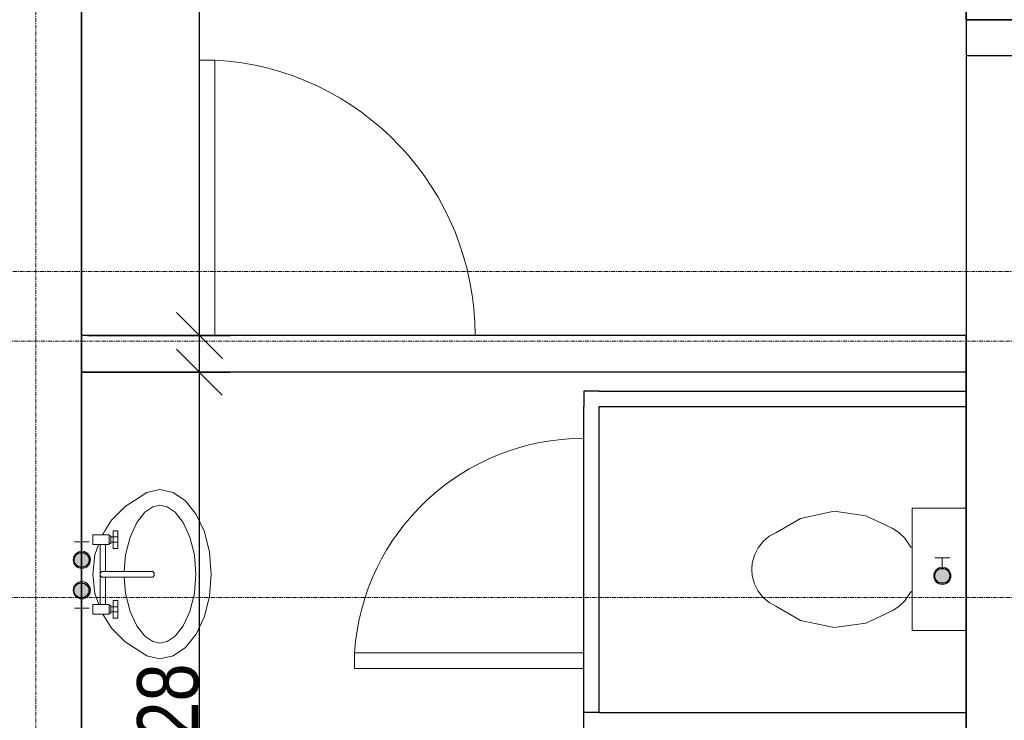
# Model space of a CAD drawing. Header units: millimetres. Extents: x -57350 to 14871, y -25411 to 16830.
# Tile 12 of 66: x -29886 to -26666, y -9776 to -7486. Entities that reach past the tile are written whole.
import ezdxf
from ezdxf.lldxf.tags import DXFTag

# ---------------------------------------------------------------- set-up
doc = ezdxf.new("R2010")
doc.units = ezdxf.units.MM
doc.linetypes.add('Linia siatki', pattern=[22.225, 12.7, -3.175, 3.175, -3.175])
for name, color, linetype, lineweight in [('A-ANNO-DIMS', 7, 'Continuous', 5), ('A-DOOR', 7, 'Continuous', 5), ('A-WALL', 7, 'Continuous', 5), ('IS_Odbiorniki', 7, 'SOLID', 18), ('S-GRID', 7, 'Continuous', 5)]:
    doc.layers.add(name, color=color, linetype=linetype, lineweight=lineweight)
doc.layers.add('Default', color=7, linetype='Continuous')
doc.layers.add('IS_Ciepła_woda', color=1, linetype='DASHDOT', lineweight=30, true_color=0xff0000)
doc.styles.add('Arial_2', font='arial.ttf', dxfattribs={"width": 0.8, "height": 200})
tags = doc.linetypes.add('DASHDOT', pattern=[20, 10, -5, 0, -5]).pattern_tags.tags
tags[10:11] = [DXFTag(74, 4), DXFTag(75, 0), DXFTag(340, '0'), DXFTag(46, 0.0), DXFTag(50, 0.0), DXFTag(44, 0.0), DXFTag(45, 0.0)]
tags[8:9] = [DXFTag(74, 4), DXFTag(75, 0), DXFTag(340, '0'), DXFTag(46, 0.0), DXFTag(50, 0.0), DXFTag(44, 0.0), DXFTag(45, 0.0)]
tags[6:7] = [DXFTag(74, 4), DXFTag(75, 0), DXFTag(340, '0'), DXFTag(46, 0.0), DXFTag(50, 0.0), DXFTag(44, 0.0), DXFTag(45, 0.0)]
tags[4:5] = [DXFTag(74, 4), DXFTag(75, 0), DXFTag(340, '0'), DXFTag(46, 0.0), DXFTag(50, 0.0), DXFTag(44, 0.0), DXFTag(45, 0.0)]
tags = doc.linetypes.add('SOLID', pattern=[10, 10, 0]).pattern_tags.tags
tags[6:7] = [DXFTag(74, 4), DXFTag(75, 0), DXFTag(340, '0'), DXFTag(46, 0.0), DXFTag(50, 0.0), DXFTag(44, 0.0), DXFTag(45, 0.0)]
tags[4:5] = [DXFTag(74, 4), DXFTag(75, 0), DXFTag(340, '0'), DXFTag(46, 0.0), DXFTag(50, 0.0), DXFTag(44, 0.0), DXFTag(45, 0.0)]
doc.dimstyles.new('REVIT_standard', dxfattribs={"dimscale": 304.8, "dimtxt": 204.05188, "dimasz": 0.492126, "dimexe": 0.328084, "dimexo": 0.0625, "dimgap": 0, "dimtad": 1, "dimdec": 0, "dimlfac": 0.1, "dimzin": 0, "dimdsep": 46, "dimtxsty": 'Arial_2', "dimblk1": 'OBLIQUE', "dimblk2": 'OBLIQUE', "dimsah": 1, "dimcen": 0.09, "dimazin": 0, "dimtfac": 1, "dimtdec": 4, "dimtix": 1, "dimtmove": 0, "dimatfit": 3, "dimfxl": 0.328084, "dimfxlon": 1, "dimtvp": 1, "dimtolj": 1, "dimtzin": 0, "dimarcsym": 2})

# ---------------------------------------------------------------- blocks, each defined once
blk = doc.blocks.new('A$C4DF32C06')
at = {"layer": 'IS_Odbiorniki', "ltscale": 10}
h = blk.add_hatch(color=256, dxfattribs=at)
h.dxf.hatch_style = 1
edge = h.paths.add_edge_path()
edge.add_arc((28.2, 28.2), 28.2, 0, 360)
for points in [[(56.5, 28.2), (86.6, 28.2), (86.6, 52.7)], [(56.5, 28.2), (86.6, 28.2), (86.6, 3.8)]]:
    blk.add_lwpolyline(points, dxfattribs=at)
blk.add_circle((28.2, 28.2), 28.2, dxfattribs=at)
blk = doc.blocks.new('_Oblique')
at = {"color": 0, "linetype": 'ByBlock', "lineweight": -2}
blk.add_line((-0.5, -0.5), (0.5, 0.5), dxfattribs=at)
blk = doc.blocks.new('*D412')
at = {"layer": 'A-ANNO-DIMS', "color": 0, "lineweight": -2, "transparency": 16777216}
for p, q in [((-29664.4, -8638.4), (-29198.4, -8638.4)), ((-29298.4, -10914.2), (-29298.4, -8638.4)), ((-29664.4, -10914.2), (-29198.4, -10914.2))]:
    blk.add_line(p, q, dxfattribs=at)
at = {"layer": 'Defpoints', "color": 0, "transparency": 16777216}
for p in [(-29683.4, -8638.4), (-29298.4, -8638.4), (-29683.4, -10914.2)]:
    blk.add_point(p, dxfattribs=at)
at = {"layer": 'A-ANNO-DIMS', "color": 0, "lineweight": -2, "transparency": 16777216, "xscale": 150, "yscale": 150, "zscale": 150}
for p, rotation in [((-29298.4, -8638.4), 90), ((-29298.4, -10914.2), 270)]:
    blk.add_blockref('_Oblique', p, dxfattribs=dict(at, rotation=rotation))
at = {"layer": 'A-ANNO-DIMS', "color": 0, "transparency": 16777216, "insert": (-29400.5, -9776.3), "char_height": 200, "attachment_point": 5, "rotation": 90, "style": 'Arial_2'}
blk.add_mtext('\\A1;228', dxfattribs=at)
blk = doc.blocks.new('*D413')
at = {"layer": 'A-ANNO-DIMS', "color": 0, "lineweight": -2, "transparency": 16777216}
for p, q in [((-29664.4, -3784.4), (-29198.2, -3784.4)), ((-29298.2, -8518.4), (-29298.2, -3784.4)), ((-29664.4, -8518.4), (-29198.2, -8518.4))]:
    blk.add_line(p, q, dxfattribs=at)
at = {"layer": 'Defpoints', "color": 0, "transparency": 16777216}
for p in [(-29683.4, -3784.4), (-29298.2, -3784.4), (-29683.4, -8518.4)]:
    blk.add_point(p, dxfattribs=at)
at = {"layer": 'A-ANNO-DIMS', "color": 0, "lineweight": -2, "transparency": 16777216, "xscale": 150, "yscale": 150, "zscale": 150}
for p, rotation in [((-29298.2, -3784.4), 90), ((-29298.2, -8518.4), 270)]:
    blk.add_blockref('_Oblique', p, dxfattribs=dict(at, rotation=rotation))
at = {"layer": 'A-ANNO-DIMS', "color": 0, "transparency": 16777216, "insert": (-29400.4, -6151.4), "char_height": 200, "attachment_point": 5, "rotation": 90, "style": 'Arial_2'}
blk.add_mtext('\\A1;473', dxfattribs=at)
blk = doc.blocks.new('M_Jednoskrzydłowe płytowe - 90-1438569-RZUT PIĘTRA I')
at = {"layer": 'A-DOOR', "lineweight": 18}
for p, q in [((399, 50), (399, 950.2)), ((450, 950.2), (399, 950.2)), ((450, 50), (450, 950.2)), ((450, 50), (399, 50))]:
    blk.add_line(p, q, dxfattribs=at)
at = {"layer": 'A-DOOR'}
blk.add_arc((450, 50), 901.7, 93.2424, 180, dxfattribs=at)
blk = doc.blocks.new('M_Jednoskrzydłowe płytowe - 75-1438897-PARTER')
at = {"layer": 'A-DOOR'}
for p, q in [((324, -150), (324, -900)), ((375, -150), (324, -150)), ((375, -150), (375, -900)), ((375, -900), (324, -900))]:
    blk.add_line(p, q, dxfattribs=at)
blk.add_arc((375, -150), 751.7, 180, 266.1097, dxfattribs=at)

msp = doc.modelspace()

# ---------------------------------------------------------------- hatches: boundary and pattern name
at = {"true_color": 0xed1f24}
h = msp.add_hatch(color=240, dxfattribs=at)
h.dxf.hatch_style = 1
edge = h.paths.add_edge_path()
edge.add_arc((-29683.41602, -9251.42785), 24.46739, 0, 360)
h = msp.add_hatch(color=240, dxfattribs=at)
h.dxf.hatch_style = 1
edge = h.paths.add_edge_path()
edge.add_arc((-26869.08313, -9303.55201), 24.46739, 0, 360)
h = msp.add_hatch(color=240, dxfattribs=at)
h.dxf.hatch_style = 1
edge = h.paths.add_edge_path()
edge.add_arc((-29683.98669, -9351.08522), 24.46739, 0, 360)

# ---------------------------------------------------------------- linework, layer by layer
for p, q in [((-26791.41602, -7486.40745), (-26791.41602, -10914.40745)), ((-26541.41602, -7604.3985), (-26791.41602, -7604.3985)), ((-26791.41602, -8518.40745), (-29683.41602, -8518.40745)), ((-29298.41602, -8638.40745), (-29298.41602, -8518.40745)), ((-26791.41602, -10914.40745), (-26791.41602, -8518.40745)), ((-26791.41602, -8638.40745), (-29683.41602, -8638.40745)), ((-29683.41602, -8638.40745), (-29298.41602, -8638.40745)), ((-27991.41602, -8700.57451), (-28041.41602, -8700.57451)), ((-28041.41602, -8700.57451), (-28041.41602, -8750.57451)), ((-27991.41602, -8700.57451), (-26791.41602, -8700.57451)), ((-28041.41602, -9800.57451), (-28041.41602, -8750.57451)), ((-27991.41602, -9750.57451), (-27991.41602, -8750.57451)), ((-27991.41602, -8750.57451), (-26791.41602, -8750.57451)), ((-27991.41602, -9750.57451), (-28041.41602, -9750.57451)), ((-27991.41602, -9750.57451), (-26791.41602, -9750.57451))]:
    msp.add_line(p, q)
at = {"color": 240, "true_color": 0xed1f24}
for centre in [(-29683.41602, -9251.42785), (-26869.08313, -9303.55201), (-29683.98669, -9351.08522)]:
    msp.add_circle(centre, 24.46739, dxfattribs=at)
at = {"layer": 'A-WALL', "lineweight": 35}
for p, q in [((-29683.41602, -7859.40745), (-29683.41602, -6512.56532)), ((-26791.41602, -7094.50393), (-26791.41602, -7486.40745)), ((-26791.41602, -7486.40745), (-23891.41602, -7486.40745)), ((-29683.41602, -10914.40745), (-29683.41602, -7859.40745))]:
    msp.add_line(p, q, dxfattribs=at)
at = {"layer": 'Default', "color": 7, "lineweight": 15, "ltscale": 35, "transparency": 33554687}
for p, q in [((-29495.18593, -9048.00022), (-29470.63147, -9031.23041)), ((-29470.63147, -9031.23041), (-29427.24871, -9021.81286)), ((-29427.24871, -9021.81286), (-29383.86594, -9031.23041)), ((-29383.86594, -9031.23041), (-29343.45222, -9058.8387)), ((-29540.7035, -9076.7005), (-29585.4733, -9121.59408)), ((-29495.18593, -9048.00022), (-29540.7035, -9076.7005)), ((-29476.55262, -9095.82724), (-29450.48735, -9078.0231)), ((-29450.48735, -9078.0231), (-29427.24871, -9072.97689)), ((-29427.24871, -9072.97689), (-29404.01006, -9078.0231)), ((-29404.01006, -9078.0231), (-29377.94479, -9095.82724)), ((-29343.45222, -9058.8387), (-29308.72735, -9102.76238)), ((-29502.90276, -9129.16678), (-29476.55262, -9095.82724)), ((-29377.94479, -9095.82724), (-29351.59465, -9129.16678)), ((-29308.72735, -9102.76238), (-29282.09235, -9160.00017)), ((-27333.04866, -9115.70301), (-27222.45778, -9092.70345)), ((-27222.45778, -9092.70345), (-27118.92413, -9107.70302)), ((-27075.02589, -9127.70131), (-27118.92413, -9107.70302)), ((-26791.41602, -9082.7026), (-26967.42103, -9082.7026)), ((-26967.42103, -9082.7026), (-26967.42103, -9209.70042)), ((-29585.4733, -9121.59408), (-29607.34188, -9156.46647)), ((-29525.07486, -9176.79032), (-29502.90276, -9129.16678)), ((-29351.59465, -9129.16678), (-29329.44121, -9176.79032)), ((-27413.78792, -9162.70257), (-27333.04866, -9115.70301)), ((-27031.14461, -9148.70342), (-27075.02589, -9127.70131)), ((-29592.92391, -9169.48214), (-29647.15195, -9169.48214)), ((-29647.15195, -9169.48214), (-29647.15195, -9200.88527)), ((-29612.08965, -9164.04255), (-29615.50296, -9169.48214)), ((-29607.34188, -9156.46647), (-29612.08965, -9164.04255)), ((-29592.92391, -9173.25832), (-29592.92391, -9169.48214)), ((-29587.76749, -9173.25832), (-29592.92391, -9173.25832)), ((-29592.92391, -9197.66356), (-29592.92391, -9173.25832)), ((-29587.76749, -9173.25832), (-29587.76749, -9197.66356)), ((-29564.83067, -9156.46647), (-29579.7658, -9156.46647)), ((-29579.7658, -9156.46647), (-29579.7658, -9176.65128)), ((-29564.83067, -9176.65128), (-29564.83067, -9156.46647)), ((-29282.09235, -9160.00017), (-29265.36154, -9226.6555)), ((-27435.76332, -9174.46687), (-27455.18001, -9191.08746)), ((-27413.78792, -9162.70257), (-27435.76332, -9174.46687)), ((-27009.96785, -9162.70257), (-27031.14461, -9148.70342)), ((-26991.51258, -9180.70341), (-27009.96785, -9162.70257)), ((-29592.92391, -9200.88527), (-29647.15195, -9200.88527)), ((-29628.09134, -9200.88527), (-29640.07607, -9235.17775)), ((-29622.40249, -9299.01154), (-29622.40249, -9200.88527)), ((-29605.63607, -9289.86191), (-29605.63607, -9200.88527)), ((-29592.92391, -9197.66356), (-29587.76749, -9197.66356)), ((-29592.92391, -9200.88527), (-29592.92391, -9197.66356)), ((-29587.76749, -9176.65128), (-29579.7658, -9176.65128)), ((-29587.76749, -9193.71613), (-29579.7658, -9193.71613)), ((-29564.83067, -9176.65128), (-29579.7658, -9176.65128)), ((-29579.7658, -9176.65128), (-29579.7658, -9193.67544)), ((-29579.7658, -9193.67544), (-29564.83067, -9193.67544)), ((-29579.7658, -9193.67544), (-29579.7658, -9193.71613)), ((-29579.7658, -9193.71613), (-29579.7658, -9214.25025)), ((-29564.83067, -9193.67544), (-29564.83067, -9176.65128)), ((-29564.83067, -9214.25025), (-29564.83067, -9193.67544)), ((-29539.63695, -9234.79453), (-29525.07486, -9176.79032)), ((-29329.44121, -9176.79032), (-29314.86215, -9234.79453)), ((-27455.18001, -9191.08746), (-27471.19866, -9211.85897)), ((-26972.48758, -9209.70042), (-26991.51258, -9180.70341)), ((-29640.07607, -9235.17775), (-29647.15195, -9298.18747)), ((-29579.7658, -9214.25025), (-29564.83067, -9214.25025)), ((-29544.0456, -9289.86191), (-29539.63695, -9234.79453)), ((-29314.86215, -9234.79453), (-29309.81256, -9298.18747)), ((-29265.36154, -9226.6555), (-29259.63709, -9298.18747)), ((-27483.16474, -9235.90813), (-27490.54413, -9262.22944)), ((-27471.19866, -9211.85897), (-27483.16474, -9235.90813)), ((-26967.42103, -9209.70042), (-26972.48758, -9209.70042)), ((-26967.42103, -9209.70042), (-26967.42103, -9355.7029)), ((-27490.54413, -9262.22944), (-27492.39237, -9282.70251)), ((-29647.15195, -9298.18747), (-29640.07607, -9361.20058)), ((-29622.40249, -9295.2235), (-29622.40249, -9289.86191)), ((-29622.40249, -9295.2235), (-29617.69033, -9289.86191)), ((-29622.40249, -9302.80298), (-29622.40249, -9295.2235)), ((-29622.40249, -9397.14121), (-29622.40249, -9299.01154)), ((-29622.40249, -9308.16457), (-29622.40249, -9302.80298)), ((-29617.69033, -9308.16457), (-29622.40249, -9302.80298)), ((-29617.69033, -9289.86191), (-29605.63607, -9289.86191)), ((-29450.73661, -9289.86191), (-29605.63607, -9289.86191)), ((-29446.41614, -9295.2235), (-29450.73661, -9289.86191)), ((-29446.41614, -9295.2235), (-29450.73661, -9289.86191)), ((-29446.41614, -9302.80298), (-29450.73661, -9308.16457)), ((-29446.41614, -9299.01154), (-29446.41614, -9295.2235)), ((-29446.41614, -9302.80298), (-29446.41614, -9299.01154)), ((-29309.81256, -9298.18747), (-29314.86215, -9361.58379)), ((-29259.63709, -9298.18747), (-29265.36154, -9369.71944)), ((-27492.39237, -9282.70251), (-27493.03332, -9282.70251)), ((-27490.54413, -9303.17897), (-27492.39237, -9282.70251)), ((-27483.16474, -9329.4952), (-27490.54413, -9303.17897)), ((-29472.16093, -9308.16457), (-29617.69033, -9308.16457)), ((-29605.63607, -9397.14121), (-29605.63607, -9308.16457)), ((-29539.65391, -9361.52953), (-29544.0456, -9308.05944)), ((-29450.73661, -9308.16457), (-29472.16093, -9308.16457)), ((-27471.19866, -9353.54605), (-27483.16474, -9329.4952)), ((-29640.07607, -9361.20058), (-29627.5233, -9397.14121)), ((-29525.07486, -9419.588), (-29539.65391, -9361.52953)), ((-29314.86215, -9361.58379), (-29329.44121, -9419.588)), ((-27455.18001, -9374.31756), (-27471.19866, -9353.54605)), ((-26972.48758, -9355.7029), (-26991.51258, -9384.70161)), ((-26967.42103, -9355.7029), (-26972.48758, -9355.7029)), ((-26967.42103, -9355.7029), (-26967.42103, -9482.70241)), ((-29647.15195, -9397.14121), (-29647.15195, -9428.54434)), ((-29647.15195, -9397.14121), (-29592.92391, -9397.14121)), ((-29592.92391, -9400.91908), (-29592.92391, -9397.14121)), ((-29592.92391, -9425.32602), (-29592.92391, -9400.91908)), ((-29587.76749, -9400.91908), (-29592.92391, -9400.91908)), ((-29587.76749, -9404.86652), (-29587.76749, -9400.91908)), ((-29564.83067, -9383.77623), (-29579.7658, -9383.77623)), ((-29579.7658, -9383.77623), (-29579.7658, -9404.86652)), ((-29564.83067, -9404.86652), (-29564.83067, -9383.77623)), ((-29265.36154, -9369.71944), (-29282.09235, -9436.37477)), ((-27455.18001, -9374.31756), (-27435.76332, -9390.93815)), ((-27435.76332, -9390.93815), (-27413.78792, -9402.70245)), ((-26991.51258, -9384.70161), (-27009.96785, -9402.70245)), ((-29647.15195, -9428.54434), (-29592.92391, -9428.54434)), ((-29614.47202, -9428.54434), (-29585.4733, -9474.78085)), ((-29592.92391, -9425.32602), (-29587.76749, -9425.32602)), ((-29592.92391, -9428.54434), (-29592.92391, -9425.32602)), ((-29587.76749, -9404.86652), (-29587.76749, -9421.3752)), ((-29587.76749, -9404.86652), (-29579.7658, -9404.86652)), ((-29587.76749, -9425.32602), (-29587.76749, -9421.3752)), ((-29587.76749, -9421.3752), (-29579.7658, -9421.3752)), ((-29579.7658, -9404.86652), (-29564.83067, -9404.86652)), ((-29579.7658, -9404.86652), (-29579.7658, -9421.3752)), ((-29579.7658, -9421.3752), (-29579.7658, -9441.56001)), ((-29579.7658, -9421.3752), (-29564.83067, -9421.3752)), ((-29564.83067, -9421.3752), (-29564.83067, -9404.86652)), ((-29564.83067, -9441.56001), (-29564.83067, -9421.3752)), ((-29502.90276, -9467.20816), (-29525.07486, -9419.588)), ((-29329.44121, -9419.588), (-29351.59465, -9467.20816)), ((-27413.78792, -9402.70245), (-27333.04866, -9449.70201)), ((-27031.14461, -9416.7016), (-27075.02589, -9437.70371)), ((-27009.96785, -9402.70245), (-27031.14461, -9416.7016)), ((-29579.7658, -9441.56001), (-29564.83067, -9441.56001)), ((-29282.09235, -9436.37477), (-29308.72735, -9493.61595)), ((-27333.04866, -9449.70201), (-27222.45778, -9472.70157)), ((-27118.92413, -9457.702), (-27222.45778, -9472.70157)), ((-27075.02589, -9437.70371), (-27118.92413, -9457.702)), ((-29585.4733, -9474.78085), (-29540.7035, -9519.67443)), ((-29476.55262, -9500.54769), (-29502.90276, -9467.20816)), ((-29351.59465, -9467.20816), (-29377.94479, -9500.54769)), ((-29308.72735, -9493.61595), (-29343.45222, -9537.53623)), ((-26967.42103, -9482.70241), (-26791.41602, -9482.70241)), ((-29540.7035, -9519.67443), (-29495.18593, -9548.37472)), ((-29450.48735, -9518.35523), (-29476.55262, -9500.54769)), ((-29427.24871, -9523.39804), (-29450.48735, -9518.35523)), ((-29404.01006, -9518.35523), (-29427.24871, -9523.39804)), ((-29377.94479, -9500.54769), (-29404.01006, -9518.35523)), ((-29470.63147, -9565.14452), (-29495.18593, -9548.37472)), ((-29343.45222, -9537.53623), (-29383.86594, -9565.14452)), ((-29427.24871, -9574.56207), (-29470.63147, -9565.14452)), ((-29383.86594, -9565.14452), (-29427.24871, -9574.56207))]:
    msp.add_line(p, q, dxfattribs=at)
at = {"layer": 'S-GRID', "linetype": 'Linia siatki'}
for p, q in [((-29833.41602, 10521.57226), (-29833.41602, -21375.48764)), ((-55866.74056, -8309.40745), (1287.74041, -8309.40745)), ((-54596.74056, -8536.40745), (17.74041, -8536.40745)), ((-54596.74056, -9374.40745), (17.74041, -9374.40745))]:
    msp.add_line(p, q, dxfattribs=at)

# ---------------------------------------------------------------- block references
at = {"layer": 'A-DOOR', "xscale": -1}
msp.add_blockref('M_Jednoskrzydłowe płytowe - 90-1438569-RZUT PIĘTRA I', (-28848.41602, -8568.40745), dxfattribs=at)
at = {"layer": 'A-DOOR', "rotation": 269.9999999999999}
msp.add_blockref('M_Jednoskrzydłowe płytowe - 75-1438897-PARTER', (-27891.41602, -9230.92087), dxfattribs=at)
at = {"layer": 'IS_Ciepła_woda', "rotation": 90}
msp.add_blockref('A$C4DF32C06', (-29654.48594, -9279.55326), dxfattribs=at)
at = {"layer": 'IS_Ciepła_woda', "color": 240, "true_color": 0xed1f24, "rotation": 89.99999999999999}
msp.add_blockref('A$C4DF32C06', (-26840.85469, -9331.78399), dxfattribs=at)
at = {"layer": 'IS_Ciepła_woda', "xscale": -1, "rotation": 90}
msp.add_blockref('A$C4DF32C06', (-29654.48594, -9322.47483), dxfattribs=at)

# ---------------------------------------------------------------- dimensions: what is measured, and where the dimension line sits
at = {"layer": 'A-ANNO-DIMS', "color": 250, "true_color": 0x303030}
for base, p1, p2, picture, middle in [((-29298.23602, -3784.40745), (-29683.41602, -8518.40745), (-29683.41602, -3784.40745), '*D413', (-29400.41883, -6151.40745)), ((-29298.41602, -8638.40745), (-29683.41602, -10914.22745), (-29683.41602, -8638.40745), '*D412', (-29400.53062, -9776.31745))]:
    dim = msp.add_linear_dim(base=base, p1=p1, p2=p2, angle=90, dimstyle='REVIT_standard', override={"dimpost": '<>', "dimfxl": 2500}, dxfattribs=at)
    dim.commit()
    dim.dimension.update_dxf_attribs({"geometry": picture, "text_midpoint": middle})

doc.saveas('drawing.dxf')
